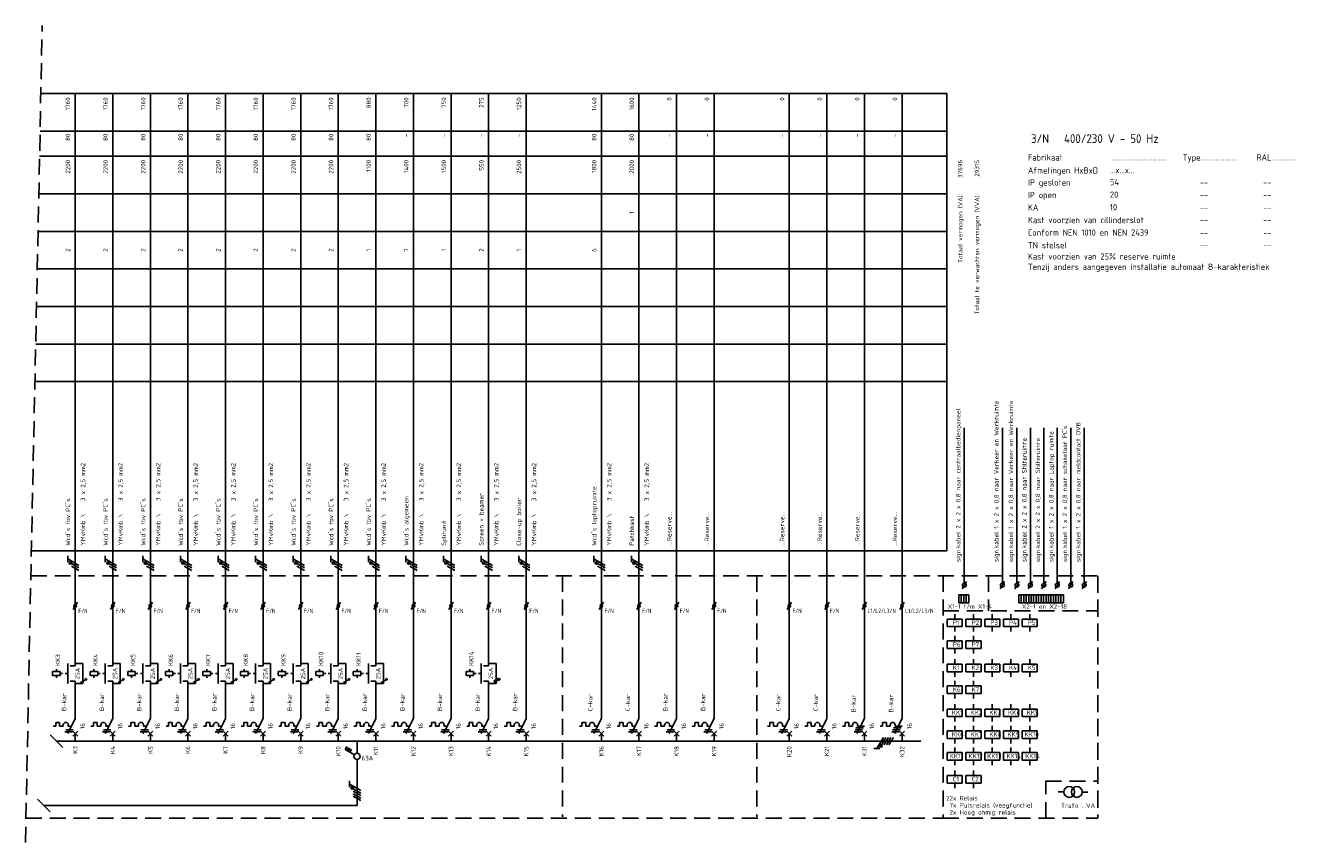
# Model space of a CAD drawing. Extents: x -1224 to 18134, y -20786 to 3554.
# Tile 63 of 88: x 9818 to 10325, y -1208 to -881. Entities that reach past the tile are written whole.
import ezdxf
from ezdxf.enums import TextEntityAlignment as Align

# ---------------------------------------------------------------- set-up
doc = ezdxf.new("R2010")
doc.units = 0
doc.linetypes.add('HIDDEN', pattern=[9.525, 6.35, -3.175])
doc.linetypes.add('STABI11', pattern=[2, 1, -1])
doc.layers.get('0').update_dxf_attribs({"linetype": 'CONTINUOUS'})
for name, color, linetype in [('BL$2----', 7, 'CONTINUOUS'), ('E-tekst', 2, 'CONTINUOUS'), ('EL$1----', 3, 'CONTINUOUS'), ('EL$1----_-1LK-A1', 3, 'CONTINUOUS'), ('EL$1----_1LK-A08', 3, 'CONTINUOUS'), ('EL$1----_BGLK-A01', 3, 'CONTINUOUS'), ('EL$1----_BGLK-A02', 3, 'CONTINUOUS'), ('EL$1----_BGLK-A04', 3, 'CONTINUOUS'), ('EL$1----_BGLK-A2', 3, 'CONTINUOUS'), ('EM6150--_MATEN', 2, 'CONTINUOUS'), ('kast', 1, 'CONTINUOUS')]:
    doc.layers.add(name, color=color, linetype=linetype)
doc.styles.add('2_5', font='ISO.shx', dxfattribs={"height": 2.5})
doc.styles.add('3_5', font='ISO.shx', dxfattribs={"height": 3.5})
doc.styles.add('BURO-018', font='ISO.shx', dxfattribs={"height": 1.8})
doc.styles.get("Standard").update_dxf_attribs({"font": 'iso.shx'})

# ---------------------------------------------------------------- blocks, each defined once
blk = doc.blocks.new('HL3')
at = {"color": 0, "linetype": 'Continuous'}
for p, q in [((-3, 6.98), (-3, 4.48)), ((-3, 5.73), (1.5, 3.13)), ((1.5, 2.13), (-1.5, 3.87)), ((1.5, 1.13), (-1.5, 2.87)), ((1.5, 0.13), (-1.5, 1.87)), ((1.5, -0.87), (-1.5, 0.87))]:
    blk.add_line(p, q, dxfattribs=at)
at = {"color": 0, "linetype": 'Continuous', "const_width": 0.5}
blk.add_lwpolyline([(-1.68, 4.12, 1), (-2.18, 4.12, 1)], format="xyb", close=True, dxfattribs=at)
at = {"color": 0, "linetype": 'Continuous'}
blk.add_circle((-1.93, 4.12), 0.5, dxfattribs=at)
blk = doc.blocks.new('L1')
at = {"color": 0, "linetype": 'Continuous'}
for p, q in [((-3, 73.98), (-3, 71.48)), ((-3, 72.73), (1.5, 70.13)), ((1.5, 69.13), (-1.5, 70.87)), ((1.5, 68.13), (-1.5, 69.87))]:
    blk.add_line(p, q, dxfattribs=at)
at = {"color": 0, "linetype": 'Continuous', "const_width": 0.5}
blk.add_lwpolyline([(-1.68, 71.12, 1), (-2.18, 71.12, 1)], format="xyb", close=True, dxfattribs=at)
at = {"color": 0, "linetype": 'Continuous'}
blk.add_circle((-1.93, 71.12), 0.5, dxfattribs=at)
blk = doc.blocks.new('00P')
at = {"color": 0, "linetype": 'Continuous'}
for p, q in [((0, 31), (3, 31)), ((3, 31), (3, 23)), ((3, 23), (0, 23))]:
    blk.add_line(p, q, dxfattribs=at)
blk = doc.blocks.new('B26')
at = {"color": 0, "linetype": 'Continuous'}
for p, q in [((0, 9), (0, 21)), ((-7.75, 6), (-8.75, 6)), ((-7.75, 7.5), (-7.75, 6)), ((-6.25, 7.5), (-7.75, 7.5)), ((-6.25, 6), (-6.25, 7.5)), ((-6.25, 6), (-4.75, 6)), ((-4.75, 6.5), (-4.75, 6)), ((0, 9), (-3, 3)), ((-2.75, 6.5), (-2.75, 6)), ((-2.75, 6), (-1.5, 6)), ((-4.125, 3.75), (-1.125, 3.75)), ((-3.75, 4.5), (-0.75, 4.5)), ((-1, 4), (1, 2)), ((-1, 2), (1, 4)), ((0, 0), (0, 3))]:
    blk.add_line(p, q, dxfattribs=at)
blk.add_arc((-3.75, 6.5), 1, 0, 180, dxfattribs=at)
at = {"color": 1, "style": 'BURO-018'}
blk.add_attdef('E_VRIJ1', (-3.548, 12), '', height=1.8, rotation=90, dxfattribs=at)
at = {"color": 1, "linetype": 'Continuous', "style": 'BURO-018'}
blk.add_attdef('E_IIA', text='', height=1.8, rotation=90, dxfattribs=at).set_placement((2, 6), align=Align.TOP_CENTER)
blk = doc.blocks.new('M2')
at = {"color": 0, "linetype": 'Continuous'}
for p, q in [((-3, 23), (-3, 31)), ((0, 30), (0, 33)), ((-6, 27.75), (-9, 27.75)), ((-9, 27.75), (-9, 26.25)), ((-9, 26.25), (-6, 26.25)), ((-7.5, 27.75), (-7.5, 28.75)), ((-7.5, 26.25), (-7.5, 25.25)), ((-6, 26.25), (-6, 27.75)), ((-6, 27.25), (-6, 27.25)), ((-2, 30), (0, 30)), ((-2, 24), (0, 24)), ((0, 21), (0, 24))]:
    blk.add_line(p, q, dxfattribs=at)
at = {"color": 0, "linetype": 'STABI11'}
blk.add_line((-6, 27), (-3, 27), dxfattribs=at)
at = {"color": 1, "linetype": 'Continuous', "style": 'BURO-018'}
blk.add_attdef('E_VRIJ1', (-6, 30), '', height=1.8, rotation=90, dxfattribs=at)
blk.add_attdef('E_IMS', text='', height=1.8, rotation=90, dxfattribs=at).set_placement((0, 27), align=Align.TOP_CENTER)
blk = doc.blocks.new('b1s')
at = {"color": 0, "linetype": 'Continuous'}
blk.add_line((0, 33), (0, 54), dxfattribs=at)
blk = doc.blocks.new('m1s')
at = {"color": 0, "linetype": 'Continuous'}
blk.add_line((0, 54), (0, 66), dxfattribs=at)
blk = doc.blocks.new('m1')
at = {"color": 0, "linetype": 'Continuous'}
blk.add_line((0, 21), (0, 33), dxfattribs=at)
blk = doc.blocks.new('B28')
at = {"color": 0, "linetype": 'Continuous'}
for p, q in [((0, 9), (0, 21)), ((-7.75, 6), (-8.75, 6)), ((-6.25, 7.5), (-7.75, 7.5)), ((-7.75, 7.5), (-7.75, 6)), ((-6.25, 6), (-6.25, 7.5)), ((-6.25, 6), (-4.75, 6)), ((-4.75, 6.5), (-4.75, 6)), ((-4.75, 6.5), (-4.75, 6)), ((-3.38, 5.25), (-0.38, 5.25)), ((0, 9), (-3, 3)), ((-2.75, 6.5), (-2.75, 6)), ((-2.75, 6), (0, 6)), ((-4.12, 3.75), (-1.12, 3.75)), ((-3.75, 4.5), (-0.75, 4.5)), ((-1, 4), (1, 2)), ((-1, 2), (1, 4)), ((0, 0), (0, 3))]:
    blk.add_line(p, q, dxfattribs=at)
blk.add_arc((-3.75, 6.5), 1, 0, 180, dxfattribs=at)
at = {"color": 1, "style": 'BURO-018'}
blk.add_attdef('E_VRIJ1', (-3.49, 11.47), '', height=1.8, rotation=90, dxfattribs=at)
at = {"color": 1, "linetype": 'Continuous', "style": 'BURO-018'}
blk.add_attdef('E_IIA', text='', height=1.8, rotation=90, dxfattribs=at).set_placement((2, 6), align=Align.TOP_CENTER)
blk = doc.blocks.new('1P')
at = {"color": 0, "linetype": 'Continuous'}
blk.add_line((1.5, 0.87), (-1.5, -0.87), dxfattribs=at)
blk = doc.blocks.new('0302A1_')
at = {"color": 0, "linetype": 'Continuous'}
blk.add_line((-0.87, -1.5), (0.87, 1.5), dxfattribs=at)
at = {"color": 0, "const_width": 0.5}
blk.add_lwpolyline([(-0.25, 0, 1), (0.25, 0, 1)], format="xyb", close=True, dxfattribs=at)
at = {"color": 0, "linetype": 'Continuous'}
blk.add_circle((0, 0), 0.5, dxfattribs=at)

msp = doc.modelspace()

# ---------------------------------------------------------------- linework, layer by layer
at = {"layer": 'BL$2----', "color": 3}
for p, q in [((10048.05, -1134.2), (10048.05, -1146.2)), ((10063.05, -1134.2), (10063.05, -1146.2)), ((10078.05, -1146.2), (10078.05, -1134.2)), ((10093.05, -1134.2), (10093.05, -1146.2))]:
    msp.add_line(p, q, dxfattribs=at)
at = {"layer": 'EL$1----', "linetype": 'HIDDEN'}
msp.add_line((9818.17, -1207.71), (9824.91, -881.49), dxfattribs=at)
at = {"layer": 'EL$1----', "linetype": 'Continuous'}
for p, q in [((10192.01, -1106.43), (10193.74, -1103.43)), ((10207.22, -1106.43), (10208.96, -1103.43)), ((10213.01, -1106.43), (10214.74, -1103.43)), ((10218.39, -1106.43), (10220.12, -1103.43)), ((10223.76, -1106.43), (10225.5, -1103.43)), ((10229.14, -1106.43), (10230.87, -1103.43)), ((10234.52, -1106.43), (10236.25, -1103.43)), ((10239.89, -1106.43), (10241.62, -1103.43)), ((9945.8, -1170.54), (9946.5, -1169.33)), ((9946.41, -1170.89), (9947.11, -1169.68)), ((9947.02, -1171.24), (9947.72, -1170.03)), ((9950.55, -1171.95), (9950.55, -1167.2)), ((9949.47, -1172.66), (9945.8, -1170.54)), ((9947.62, -1171.59), (9948.32, -1170.38)), ((9950.55, -1192.89), (9950.55, -1174.62))]:
    msp.add_line(p, q, dxfattribs=at)
at = {"layer": 'EL$1----'}
for p, q in [((9833.09, -1169.73), (9828.02, -1164.67)), ((9828.08, -1195.42), (9823.01, -1190.36)), ((10230.34, -1187.49), (10232.63, -1187.49)), ((10239.93, -1187.54), (10242.22, -1187.54)), ((9825.55, -1192.89), (9950.55, -1192.89))]:
    msp.add_line(p, q, dxfattribs=at)
at = {"layer": 'EL$1----', "linetype": 'Continuous'}
for centre, radius in [((10192.88, -1104.93), 0.8), ((10208.09, -1104.93), 0.8), ((10213.88, -1104.93), 0.8), ((10219.25, -1104.93), 0.8), ((10224.63, -1104.93), 0.8), ((10230.01, -1104.93), 0.8), ((10235.38, -1104.93), 0.8), ((10240.76, -1104.93), 0.8), ((9950.55, -1173.28), 1.25)]:
    msp.add_circle(centre, radius, dxfattribs=at)
at = {"layer": 'EL$1----'}
for centre, radius in [((9842.32, -1142.54), 0.283), ((9857.32, -1142.54), 0.283), ((9872.32, -1142.54), 0.283), ((9887.32, -1142.54), 0.283), ((9902.32, -1142.54), 0.283), ((9917.32, -1142.54), 0.283), ((9932.32, -1142.54), 0.283), ((9947.32, -1142.54), 0.283), ((9962.32, -1142.54), 0.283), ((10007.32, -1142.54), 0.283), ((10234.78, -1187.49), 2.15), ((10237.78, -1187.49), 2.15)]:
    msp.add_circle(centre, radius, dxfattribs=at)
at = {"layer": 'EL$1----_-1LK-A1', "color": 1, "linetype": 'HIDDEN'}
for p, q in [((10184.41, -1115.22), (10246.14, -1115.22)), ((10184.41, -1197.93), (10246.14, -1197.93)), ((10184.41, -1197.93), (10246.14, -1197.93))]:
    msp.add_line(p, q, dxfattribs=at)
at = {"layer": 'EL$1----_-1LK-A1', "linetype": 'Continuous'}
for p, q in [((10192.1, -1118.49), (10186.1, -1118.49)), ((10186.1, -1118.49), (10186.1, -1121.49)), ((10189.1, -1118.49), (10189.1, -1116.49)), ((10192.1, -1121.49), (10192.1, -1118.49)), ((10199.57, -1118.49), (10193.57, -1118.49)), ((10193.57, -1118.49), (10193.57, -1121.49)), ((10196.57, -1118.49), (10196.57, -1116.49)), ((10199.57, -1121.49), (10199.57, -1118.49)), ((10207.05, -1118.49), (10201.05, -1118.49)), ((10201.05, -1118.49), (10201.05, -1121.49)), ((10204.05, -1118.49), (10204.05, -1116.49)), ((10207.05, -1121.49), (10207.05, -1118.49)), ((10214.52, -1118.49), (10208.52, -1118.49)), ((10208.52, -1118.49), (10208.52, -1121.49)), ((10211.52, -1118.49), (10211.52, -1116.49)), ((10214.52, -1121.49), (10214.52, -1118.49)), ((10221.99, -1118.49), (10215.99, -1118.49)), ((10215.99, -1118.49), (10215.99, -1121.49)), ((10218.99, -1118.49), (10218.99, -1116.49)), ((10221.99, -1121.49), (10221.99, -1118.49)), ((10186.1, -1121.49), (10192.1, -1121.49)), ((10189.1, -1121.49), (10189.1, -1123.49)), ((10192.1, -1119.49), (10192.1, -1119.49)), ((10193.57, -1121.49), (10199.57, -1121.49)), ((10196.57, -1121.49), (10196.57, -1123.49)), ((10199.57, -1119.49), (10199.57, -1119.49)), ((10201.05, -1121.49), (10207.05, -1121.49)), ((10204.05, -1121.49), (10204.05, -1123.49)), ((10207.05, -1119.49), (10207.05, -1119.49)), ((10208.52, -1121.49), (10214.52, -1121.49)), ((10211.52, -1121.49), (10211.52, -1123.49)), ((10214.52, -1119.49), (10214.52, -1119.49)), ((10215.99, -1121.49), (10221.99, -1121.49)), ((10218.99, -1121.49), (10218.99, -1123.49)), ((10221.99, -1119.49), (10221.99, -1119.49)), ((10192.1, -1127.18), (10186.1, -1127.18)), ((10186.1, -1127.18), (10186.1, -1130.18)), ((10189.1, -1127.18), (10189.1, -1125.18)), ((10192.1, -1130.18), (10192.1, -1127.18)), ((10192.1, -1128.18), (10192.1, -1128.18)), ((10199.57, -1127.18), (10193.57, -1127.18)), ((10193.57, -1127.18), (10193.57, -1130.18)), ((10196.57, -1127.18), (10196.57, -1125.18)), ((10199.57, -1130.18), (10199.57, -1127.18)), ((10199.57, -1128.18), (10199.57, -1128.18)), ((10186.1, -1130.18), (10192.1, -1130.18)), ((10189.1, -1130.18), (10189.1, -1132.18)), ((10189.1, -1136.48), (10189.1, -1134.48)), ((10193.57, -1130.18), (10199.57, -1130.18)), ((10196.57, -1130.18), (10196.57, -1132.18)), ((10196.57, -1136.48), (10196.57, -1134.48)), ((10204.05, -1136.48), (10204.05, -1134.48)), ((10211.52, -1136.48), (10211.52, -1134.48)), ((10218.99, -1136.48), (10218.99, -1134.48)), ((10192.1, -1136.48), (10186.1, -1136.48)), ((10186.1, -1136.48), (10186.1, -1139.48)), ((10186.1, -1139.48), (10192.1, -1139.48)), ((10189.1, -1139.48), (10189.1, -1141.48)), ((10192.1, -1139.48), (10192.1, -1136.48)), ((10192.1, -1137.48), (10192.1, -1137.48)), ((10199.57, -1136.48), (10193.57, -1136.48)), ((10193.57, -1136.48), (10193.57, -1139.48)), ((10193.57, -1139.48), (10199.57, -1139.48)), ((10196.57, -1139.48), (10196.57, -1141.48)), ((10199.57, -1139.48), (10199.57, -1136.48)), ((10199.57, -1137.48), (10199.57, -1137.48)), ((10207.05, -1136.48), (10201.05, -1136.48)), ((10201.05, -1136.48), (10201.05, -1139.48)), ((10201.05, -1139.48), (10207.05, -1139.48)), ((10204.05, -1139.48), (10204.05, -1141.48)), ((10207.05, -1139.48), (10207.05, -1136.48)), ((10207.05, -1137.48), (10207.05, -1137.48)), ((10214.52, -1136.48), (10208.52, -1136.48)), ((10208.52, -1136.48), (10208.52, -1139.48)), ((10208.52, -1139.48), (10214.52, -1139.48)), ((10211.52, -1139.48), (10211.52, -1141.48)), ((10214.52, -1139.48), (10214.52, -1136.48)), ((10214.52, -1137.48), (10214.52, -1137.48)), ((10221.99, -1136.48), (10215.99, -1136.48)), ((10215.99, -1136.48), (10215.99, -1139.48)), ((10215.99, -1139.48), (10221.99, -1139.48)), ((10218.99, -1139.48), (10218.99, -1141.48)), ((10221.99, -1139.48), (10221.99, -1136.48)), ((10221.99, -1137.48), (10221.99, -1137.48)), ((10189.1, -1145.17), (10189.1, -1143.17)), ((10196.57, -1145.17), (10196.57, -1143.17)), ((10192.1, -1145.17), (10186.1, -1145.17)), ((10186.1, -1145.17), (10186.1, -1148.17)), ((10186.1, -1148.17), (10192.1, -1148.17)), ((10189.1, -1148.17), (10189.1, -1150.17)), ((10192.1, -1148.17), (10192.1, -1145.17)), ((10192.1, -1146.17), (10192.1, -1146.17)), ((10199.57, -1145.17), (10193.57, -1145.17)), ((10193.57, -1145.17), (10193.57, -1148.17)), ((10193.57, -1148.17), (10199.57, -1148.17)), ((10196.57, -1148.17), (10196.57, -1150.17)), ((10199.57, -1148.17), (10199.57, -1145.17)), ((10199.57, -1146.17), (10199.57, -1146.17)), ((10192.1, -1154.41), (10186.1, -1154.41)), ((10186.1, -1154.41), (10186.1, -1157.41)), ((10189.1, -1154.41), (10189.1, -1152.41)), ((10192.1, -1157.41), (10192.1, -1154.41)), ((10199.57, -1154.41), (10193.57, -1154.41)), ((10193.57, -1154.41), (10193.57, -1157.41)), ((10196.57, -1154.41), (10196.57, -1152.41)), ((10199.57, -1157.41), (10199.57, -1154.41)), ((10207.05, -1154.41), (10201.05, -1154.41)), ((10201.05, -1154.41), (10201.05, -1157.41)), ((10204.05, -1154.41), (10204.05, -1152.41)), ((10207.05, -1157.41), (10207.05, -1154.41)), ((10214.52, -1154.41), (10208.52, -1154.41)), ((10208.52, -1154.41), (10208.52, -1157.41)), ((10211.52, -1154.41), (10211.52, -1152.41)), ((10214.52, -1157.41), (10214.52, -1154.41)), ((10221.99, -1154.41), (10215.99, -1154.41)), ((10215.99, -1154.41), (10215.99, -1157.41)), ((10218.99, -1154.41), (10218.99, -1152.41)), ((10221.99, -1157.41), (10221.99, -1154.41)), ((10186.1, -1157.41), (10192.1, -1157.41)), ((10189.1, -1157.41), (10189.1, -1159.41)), ((10192.1, -1155.41), (10192.1, -1155.41)), ((10193.57, -1157.41), (10199.57, -1157.41)), ((10196.57, -1157.41), (10196.57, -1159.41)), ((10199.57, -1155.41), (10199.57, -1155.41)), ((10201.05, -1157.41), (10207.05, -1157.41)), ((10204.05, -1157.41), (10204.05, -1159.41)), ((10207.05, -1155.41), (10207.05, -1155.41)), ((10208.52, -1157.41), (10214.52, -1157.41)), ((10211.52, -1157.41), (10211.52, -1159.41)), ((10214.52, -1155.41), (10214.52, -1155.41)), ((10215.99, -1157.41), (10221.99, -1157.41)), ((10218.99, -1157.41), (10218.99, -1159.41)), ((10221.99, -1155.41), (10221.99, -1155.41)), ((10192.1, -1163.1), (10186.1, -1163.1)), ((10186.1, -1163.1), (10186.1, -1166.1)), ((10189.1, -1163.1), (10189.1, -1161.1)), ((10192.1, -1166.1), (10192.1, -1163.1)), ((10192.1, -1164.1), (10192.1, -1164.1)), ((10199.57, -1163.1), (10193.57, -1163.1)), ((10193.57, -1163.1), (10193.57, -1166.1)), ((10196.57, -1163.1), (10196.57, -1161.1)), ((10199.57, -1166.1), (10199.57, -1163.1)), ((10199.57, -1164.1), (10199.57, -1164.1)), ((10207.05, -1163.1), (10201.05, -1163.1)), ((10201.05, -1163.1), (10201.05, -1166.1)), ((10204.05, -1163.1), (10204.05, -1161.1)), ((10207.05, -1166.1), (10207.05, -1163.1)), ((10207.05, -1164.1), (10207.05, -1164.1)), ((10214.52, -1163.1), (10208.52, -1163.1)), ((10208.52, -1163.1), (10208.52, -1166.1)), ((10211.52, -1163.1), (10211.52, -1161.1)), ((10214.52, -1166.1), (10214.52, -1163.1)), ((10214.52, -1164.1), (10214.52, -1164.1)), ((10221.99, -1163.1), (10215.99, -1163.1)), ((10215.99, -1163.1), (10215.99, -1166.1)), ((10218.99, -1163.1), (10218.99, -1161.1)), ((10221.99, -1166.1), (10221.99, -1163.1)), ((10221.99, -1164.1), (10221.99, -1164.1)), ((10186.1, -1166.1), (10192.1, -1166.1)), ((10189.1, -1166.1), (10189.1, -1168.1)), ((10189.1, -1171.79), (10189.1, -1169.79)), ((10193.57, -1166.1), (10199.57, -1166.1)), ((10196.57, -1166.1), (10196.57, -1168.1)), ((10196.57, -1171.79), (10196.57, -1169.79)), ((10201.05, -1166.1), (10207.05, -1166.1)), ((10204.05, -1166.1), (10204.05, -1168.1)), ((10204.05, -1171.79), (10204.05, -1169.79)), ((10208.52, -1166.1), (10214.52, -1166.1)), ((10211.52, -1166.1), (10211.52, -1168.1)), ((10211.52, -1171.79), (10211.52, -1169.79)), ((10215.99, -1166.1), (10221.99, -1166.1)), ((10218.99, -1166.1), (10218.99, -1168.1)), ((10218.99, -1171.79), (10218.99, -1169.79)), ((10192.1, -1171.79), (10186.1, -1171.79)), ((10186.1, -1171.79), (10186.1, -1174.79)), ((10186.1, -1174.79), (10192.1, -1174.79)), ((10189.1, -1174.79), (10189.1, -1176.79)), ((10192.1, -1174.79), (10192.1, -1171.79)), ((10192.1, -1172.79), (10192.1, -1172.79)), ((10199.57, -1171.79), (10193.57, -1171.79)), ((10193.57, -1171.79), (10193.57, -1174.79)), ((10193.57, -1174.79), (10199.57, -1174.79)), ((10196.57, -1174.79), (10196.57, -1176.79)), ((10199.57, -1174.79), (10199.57, -1171.79)), ((10199.57, -1172.79), (10199.57, -1172.79)), ((10207.05, -1171.79), (10201.05, -1171.79)), ((10201.05, -1171.79), (10201.05, -1174.79)), ((10201.05, -1174.79), (10207.05, -1174.79)), ((10204.05, -1174.79), (10204.05, -1176.79)), ((10207.05, -1174.79), (10207.05, -1171.79)), ((10207.05, -1172.79), (10207.05, -1172.79)), ((10214.52, -1171.79), (10208.52, -1171.79)), ((10208.52, -1171.79), (10208.52, -1174.79)), ((10208.52, -1174.79), (10214.52, -1174.79)), ((10211.52, -1174.79), (10211.52, -1176.79)), ((10214.52, -1174.79), (10214.52, -1171.79)), ((10214.52, -1172.79), (10214.52, -1172.79)), ((10221.99, -1171.79), (10215.99, -1171.79)), ((10215.99, -1171.79), (10215.99, -1174.79)), ((10215.99, -1174.79), (10221.99, -1174.79)), ((10218.99, -1174.79), (10218.99, -1176.79)), ((10221.99, -1174.79), (10221.99, -1171.79)), ((10221.99, -1172.79), (10221.99, -1172.79)), ((10189.1, -1180.93), (10189.1, -1178.93)), ((10196.57, -1180.93), (10196.57, -1178.93)), ((10192.1, -1180.93), (10186.1, -1180.93)), ((10186.1, -1183.93), (10186.1, -1180.93)), ((10186.1, -1183.93), (10192.1, -1183.93)), ((10189.1, -1183.93), (10189.1, -1185.93)), ((10192.1, -1183.93), (10192.1, -1180.93)), ((10192.1, -1181.93), (10192.1, -1181.93)), ((10199.57, -1180.93), (10193.57, -1180.93)), ((10193.57, -1180.93), (10193.57, -1183.93)), ((10193.57, -1183.93), (10199.57, -1183.93)), ((10196.57, -1183.93), (10196.57, -1185.93)), ((10199.57, -1183.93), (10199.57, -1180.93)), ((10199.57, -1181.93), (10199.57, -1181.93))]:
    msp.add_line(p, q, dxfattribs=at)
at = {"layer": 'EL$1----_1LK-A08'}
for p, q in [((10192.88, -1104.13), (10192.88, -1042.12)), ((10208.09, -1104.13), (10208.09, -1042.12)), ((10213.88, -1104.13), (10213.88, -1042.12)), ((10219.25, -1104.13), (10219.25, -1042.12)), ((10224.63, -1104.13), (10224.63, -1042.12)), ((10230.01, -1104.13), (10230.01, -1042.12)), ((10235.38, -1104.13), (10235.38, -1042.12)), ((10240.76, -1104.13), (10240.76, -1042.12)), ((10190.72, -1108.74), (10190.72, -1111.98)), ((10190.72, -1108.74), (10191.7, -1108.74)), ((10191.7, -1108.74), (10191.7, -1111.98)), ((10191.7, -1108.74), (10191.7, -1111.98)), ((10191.7, -1108.74), (10192.69, -1108.74)), ((10192.69, -1108.74), (10192.69, -1111.98)), ((10192.69, -1108.74), (10192.69, -1111.98)), ((10192.69, -1108.74), (10193.68, -1108.74)), ((10193.68, -1108.74), (10193.68, -1111.98)), ((10193.68, -1108.74), (10193.68, -1111.98)), ((10193.68, -1108.74), (10194.67, -1108.74)), ((10194.67, -1108.74), (10194.67, -1111.98)), ((10214.64, -1108.74), (10214.64, -1111.98)), ((10214.64, -1108.74), (10215.63, -1108.74)), ((10215.63, -1108.74), (10215.63, -1111.98)), ((10215.63, -1108.74), (10215.63, -1111.98)), ((10215.63, -1108.74), (10216.62, -1108.74)), ((10216.62, -1108.74), (10216.62, -1111.98)), ((10216.62, -1108.74), (10216.62, -1111.98)), ((10216.62, -1108.74), (10217.61, -1108.74)), ((10217.61, -1108.74), (10217.61, -1111.98)), ((10217.61, -1108.74), (10217.61, -1111.98)), ((10217.61, -1108.74), (10218.59, -1108.74)), ((10218.59, -1108.74), (10218.59, -1111.98)), ((10218.59, -1108.74), (10218.59, -1111.98)), ((10218.59, -1108.74), (10219.58, -1108.74)), ((10219.58, -1108.74), (10219.58, -1111.98)), ((10219.58, -1108.74), (10219.58, -1111.98)), ((10219.58, -1108.74), (10220.57, -1108.74)), ((10220.57, -1108.74), (10220.57, -1111.98)), ((10220.57, -1108.74), (10220.57, -1111.98)), ((10220.57, -1108.74), (10221.56, -1108.74)), ((10221.56, -1108.74), (10221.56, -1111.98)), ((10221.56, -1108.74), (10221.56, -1111.98)), ((10221.56, -1108.74), (10222.55, -1108.74)), ((10222.55, -1108.74), (10222.55, -1111.98)), ((10222.55, -1108.74), (10222.55, -1111.98)), ((10222.55, -1108.74), (10223.53, -1108.74)), ((10223.53, -1108.74), (10223.53, -1111.98)), ((10223.53, -1108.74), (10223.53, -1111.98)), ((10223.53, -1108.74), (10224.52, -1108.74)), ((10224.52, -1108.74), (10224.52, -1111.98)), ((10224.52, -1108.74), (10224.52, -1111.98)), ((10224.52, -1108.74), (10224.52, -1111.98)), ((10224.52, -1108.74), (10225.51, -1108.74)), ((10225.51, -1108.74), (10225.51, -1111.98)), ((10225.51, -1108.74), (10225.51, -1111.98)), ((10225.51, -1108.74), (10226.5, -1108.74)), ((10226.5, -1108.74), (10226.5, -1111.98)), ((10226.5, -1108.74), (10226.5, -1111.98)), ((10226.5, -1108.74), (10227.49, -1108.74)), ((10227.49, -1108.74), (10227.49, -1111.98)), ((10227.49, -1108.74), (10227.49, -1111.98)), ((10227.49, -1108.74), (10228.47, -1108.74)), ((10228.47, -1108.74), (10228.47, -1111.98)), ((10228.47, -1108.74), (10228.47, -1111.98)), ((10228.47, -1108.74), (10229.46, -1108.74)), ((10229.46, -1108.74), (10229.46, -1111.98)), ((10229.46, -1108.74), (10229.46, -1111.98)), ((10229.46, -1108.74), (10230.45, -1108.74)), ((10230.45, -1108.74), (10230.45, -1111.98)), ((10230.45, -1108.74), (10230.45, -1111.98)), ((10230.45, -1108.74), (10231.44, -1108.74)), ((10231.44, -1108.74), (10231.44, -1111.98)), ((10231.44, -1108.74), (10231.44, -1111.98)), ((10231.44, -1108.74), (10232.42, -1108.74)), ((10232.42, -1108.74), (10232.42, -1111.98)), ((10232.42, -1108.74), (10232.42, -1111.98)), ((10190.72, -1111.98), (10191.7, -1111.98)), ((10191.7, -1111.98), (10192.69, -1111.98)), ((10192.69, -1111.98), (10193.68, -1111.98)), ((10193.68, -1111.98), (10194.67, -1111.98)), ((10214.64, -1111.98), (10215.63, -1111.98)), ((10215.63, -1111.98), (10216.62, -1111.98)), ((10216.62, -1111.98), (10217.61, -1111.98)), ((10217.61, -1111.98), (10218.59, -1111.98)), ((10218.59, -1111.98), (10219.58, -1111.98)), ((10219.58, -1111.98), (10220.57, -1111.98)), ((10220.57, -1111.98), (10221.56, -1111.98)), ((10221.56, -1111.98), (10222.55, -1111.98)), ((10222.55, -1111.98), (10223.53, -1111.98)), ((10223.53, -1111.98), (10224.52, -1111.98)), ((10224.52, -1111.98), (10225.51, -1111.98)), ((10225.51, -1111.98), (10226.5, -1111.98)), ((10226.5, -1111.98), (10227.49, -1111.98)), ((10227.49, -1111.98), (10228.47, -1111.98)), ((10228.47, -1111.98), (10229.46, -1111.98)), ((10229.46, -1111.98), (10230.45, -1111.98)), ((10230.45, -1111.98), (10231.44, -1111.98)), ((10231.44, -1111.98), (10232.42, -1111.98))]:
    msp.add_line(p, q, dxfattribs=at)
at = {"layer": 'EL$1----_BGLK-A01', "color": 1, "linetype": 'HIDDEN'}
for p, q in [((10032.47, -1101.2), (10032.47, -1197.43)), ((10110.05, -1101.2), (10110.05, -1197.43)), ((10184.41, -1101.2), (10184.41, -1197.43))]:
    msp.add_line(p, q, dxfattribs=at)
at = {"layer": 'EL$1----_BGLK-A02', "color": 1, "linetype": 'HIDDEN'}
msp.add_line((10184.41, -1101.2), (10184.41, -1197.93), dxfattribs=at)
at = {"layer": 'EL$1----_BGLK-A04', "color": 1}
for p, q in [((9824.35, -908.7), (10185.91, -908.7)), ((10185.91, -1091.2), (10185.91, -908.7)), ((9824.04, -923.7), (10185.91, -923.7)), ((9823.83, -933.7), (10185.91, -933.7)), ((9823.52, -948.7), (10185.91, -948.7)), ((9823.21, -963.7), (10185.91, -963.7)), ((9822.9, -978.7), (10185.91, -978.7)), ((9822.6, -993.7), (10185.91, -993.7)), ((9822.29, -1008.7), (10185.91, -1008.7)), ((9821.98, -1023.7), (10185.91, -1023.7)), ((9820.58, -1091.2), (10185.91, -1091.2))]:
    msp.add_line(p, q, dxfattribs=at)
at = {"layer": 'EL$1----_BGLK-A04'}
for p, q in [((9838.05, -1101.2), (9838.05, -908.7)), ((9853.05, -1101.2), (9853.05, -908.7)), ((9868.05, -1101.2), (9868.05, -908.7)), ((9883.05, -1101.2), (9883.05, -908.7)), ((9898.05, -1101.2), (9898.05, -908.7)), ((9913.05, -1101.2), (9913.05, -908.7)), ((9928.05, -1101.2), (9928.05, -908.7)), ((9943.05, -1101.2), (9943.05, -908.7)), ((9958.05, -1101.2), (9958.05, -908.7)), ((9973.05, -1101.2), (9973.05, -908.7)), ((9988.05, -1101.2), (9988.05, -908.7)), ((10003.05, -1101.2), (10003.05, -908.7)), ((10018.05, -1101.2), (10018.05, -908.7)), ((10048.05, -1101.2), (10048.05, -908.7)), ((10063.05, -1101.2), (10063.05, -908.7)), ((10078.05, -1101.2), (10078.05, -908.7)), ((10093.05, -1101.2), (10093.05, -908.7)), ((10123.05, -1101.2), (10123.05, -908.7)), ((10138.05, -1101.2), (10138.05, -908.7)), ((10153.05, -1101.2), (10153.05, -908.7)), ((10168.05, -1101.2), (10168.05, -908.7))]:
    msp.add_line(p, q, dxfattribs=at)
at = {"layer": 'EL$1----_BGLK-A04', "color": 1, "linetype": 'HIDDEN'}
for p, q in [((9820.37, -1101.2), (10246.14, -1101.2)), ((10184.41, -1101.2), (10184.41, -1197.93))]:
    msp.add_line(p, q, dxfattribs=at)
at = {"layer": 'EL$1----_BGLK-A04'}
for points in [[(9845.55, -1167.2, 0.7, 0.7, 0), (9830.55, -1167.2, 0.7, 0.7, 0)], [(9860.55, -1167.2, 0.7, 0.7, 0), (9845.55, -1167.2, 0.7, 0.7, 0)], [(9875.55, -1167.2, 0.7, 0.7, 0), (9860.55, -1167.2, 0.7, 0.7, 0)], [(9890.55, -1167.2, 0.7, 0.7, 0), (9875.55, -1167.2, 0.7, 0.7, 0)], [(9905.55, -1167.2, 0.7, 0.7, 0), (9890.55, -1167.2, 0.7, 0.7, 0)], [(9920.55, -1167.2, 0.7, 0.7, 0), (9905.55, -1167.2, 0.7, 0.7, 0)], [(9935.55, -1167.2, 0.7, 0.7, 0), (9920.55, -1167.2, 0.7, 0.7, 0)], [(9950.55, -1167.2, 0.7, 0.7, 0), (9935.55, -1167.2, 0.7, 0.7, 0)], [(9965.55, -1167.2, 0.7, 0.7, 0), (9950.55, -1167.2, 0.7, 0.7, 0)], [(9980.55, -1167.2, 0.7, 0.7, 0), (9965.55, -1167.2, 0.7, 0.7, 0)], [(9995.55, -1167.2, 0.7, 0.7, 0), (9980.55, -1167.2, 0.7, 0.7, 0)], [(10010.55, -1167.2, 0.7, 0.7, 0), (9995.55, -1167.2, 0.7, 0.7, 0)], [(10025.55, -1167.2, 0.7, 0.7, 0), (10010.55, -1167.2, 0.7, 0.7, 0)], [(10040.55, -1167.2, 0.7, 0.7, 0), (10025.55, -1167.2, 0.7, 0.7, 0)], [(10055.55, -1167.2, 0.7, 0.7, 0), (10040.55, -1167.2, 0.7, 0.7, 0)], [(10070.55, -1167.2, 0.7, 0.7, 0), (10055.55, -1167.2, 0.7, 0.7, 0)], [(10085.55, -1167.2, 0.7, 0.7, 0), (10070.55, -1167.2, 0.7, 0.7, 0)], [(10100.55, -1167.2, 0.7, 0.7, 0), (10085.55, -1167.2, 0.7, 0.7, 0)], [(10115.55, -1167.2, 0.7, 0.7, 0), (10100.55, -1167.2, 0.7, 0.7, 0)], [(10130.55, -1167.2, 0.7, 0.7, 0), (10115.55, -1167.2, 0.7, 0.7, 0)], [(10145.55, -1167.2, 0.7, 0.7, 0), (10130.55, -1167.2, 0.7, 0.7, 0)], [(10160.55, -1167.2, 0.7, 0.7, 0), (10145.55, -1167.2, 0.7, 0.7, 0)], [(10175.55, -1167.2, 0.7, 0.7, 0), (10160.55, -1167.2, 0.7, 0.7, 0)]]:
    msp.add_lwpolyline(points, format="xyseb", dxfattribs=at)
at = {"layer": 'EL$1----_BGLK-A2', "color": 1, "linetype": 'HIDDEN'}
for p, q in [((10202.49, -1101.2), (10202.49, -1115.22)), ((10246.14, -1101.2), (10246.14, -1197.93)), ((10246.14, -1101.7), (10246.14, -1197.93)), ((10225.39, -1197.93), (10225.39, -1183.19)), ((10225.39, -1183.19), (10246.14, -1183.19))]:
    msp.add_line(p, q, dxfattribs=at)
at = {"layer": 'kast', "color": 1, "linetype": 'HIDDEN'}
msp.add_line((9818.38, -1197.93), (10184.41, -1197.93), dxfattribs=at)

# ---------------------------------------------------------------- block references
at = {"layer": 'EL$1----'}
for name, p in [('L1', (9838.05, -1167.2)), ('L1', (9853.05, -1167.2)), ('L1', (9868.05, -1167.2)), ('L1', (9883.05, -1167.2)), ('L1', (9898.05, -1167.2)), ('L1', (9913.05, -1167.2)), ('L1', (9928.05, -1167.2)), ('L1', (9943.05, -1167.2)), ('L1', (9958.05, -1167.2)), ('L1', (9973.05, -1167.2)), ('L1', (9988.05, -1167.2)), ('L1', (10003.05, -1167.2)), ('L1', (10018.05, -1167.2)), ('L1', (10048.05, -1167.2)), ('L1', (10063.05, -1167.2)), ('0302A1_', (9838.05, -1113.2)), ('0302A1_', (9853.05, -1113.2)), ('0302A1_', (9868.05, -1113.2)), ('0302A1_', (9883.05, -1113.2)), ('0302A1_', (9898.05, -1113.2)), ('0302A1_', (9913.05, -1113.2)), ('0302A1_', (9928.05, -1113.2)), ('0302A1_', (9943.05, -1113.2)), ('0302A1_', (9958.05, -1113.2)), ('0302A1_', (9973.05, -1113.2)), ('0302A1_', (9988.05, -1113.2)), ('0302A1_', (10003.05, -1113.2)), ('0302A1_', (10018.05, -1113.2)), ('0302A1_', (10048.05, -1113.2)), ('0302A1_', (10063.05, -1113.2)), ('0302A1_', (10078.05, -1113.2)), ('0302A1_', (10093.05, -1113.2)), ('0302A1_', (10123.05, -1113.2)), ('0302A1_', (10138.05, -1113.2)), ('0302A1_', (10153.05, -1113.2)), ('0302A1_', (10168.05, -1113.2)), ('00P', (9838.05, -1167.2)), ('00P', (9853.05, -1167.2)), ('00P', (9868.05, -1167.2)), ('00P', (9883.05, -1167.2)), ('00P', (9898.05, -1167.2)), ('00P', (9913.05, -1167.2)), ('00P', (9928.05, -1167.2)), ('00P', (9943.05, -1167.2)), ('00P', (9958.05, -1167.2)), ('00P', (10003.05, -1167.2)), ('HL3', (9950.55, -1190.05))]:
    msp.add_blockref(name, p, dxfattribs=at)
at = {"layer": 'EL$1----', "xscale": 0.6399999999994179, "yscale": 0.6399999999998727, "zscale": 0.6400000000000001}
for p in [(9841.14, -1143.23), (9856.14, -1143.23), (9871.14, -1143.23), (9886.14, -1143.23), (9901.14, -1143.23), (9916.14, -1143.23), (9931.14, -1143.23), (9946.14, -1143.23), (9961.14, -1143.23), (10006.14, -1142.63), (10006.14, -1143.23)]:
    msp.add_blockref('1P', p, dxfattribs=at)
at = {"layer": 'EL$1----', "color": 1, "rotation": 90}
msp.add_blockref('HL3', (10163.71, -1167.2), dxfattribs=at)
at = {"layer": 'EL$1----_BGLK-A04'}
for name, p in [('m1s', (9838.05, -1167.2)), ('m1s', (9853.05, -1167.2)), ('m1s', (9868.05, -1167.2)), ('m1s', (9883.05, -1167.2)), ('m1s', (9898.05, -1167.2)), ('m1s', (9913.05, -1167.2)), ('m1s', (9928.05, -1167.2)), ('m1s', (9943.05, -1167.2)), ('m1s', (9958.05, -1167.2)), ('m1s', (9973.05, -1167.2)), ('m1s', (9988.05, -1167.2)), ('m1s', (10003.05, -1167.2)), ('m1s', (10018.05, -1167.2)), ('m1s', (10048.05, -1167.2)), ('m1s', (10063.05, -1167.2)), ('m1s', (10078.05, -1167.2)), ('m1s', (10093.05, -1167.2)), ('m1s', (10123.05, -1167.2)), ('m1s', (10138.05, -1167.2)), ('m1s', (10153.05, -1167.2)), ('m1s', (10168.05, -1167.2)), ('b1s', (9838.05, -1167.2)), ('b1s', (9853.05, -1167.2)), ('b1s', (9868.05, -1167.2)), ('b1s', (9883.05, -1167.2)), ('b1s', (9898.05, -1167.2)), ('b1s', (9913.05, -1167.2)), ('b1s', (9928.05, -1167.2)), ('b1s', (9943.05, -1167.2)), ('b1s', (9958.05, -1167.2)), ('b1s', (9973.05, -1167.2)), ('b1s', (9988.05, -1167.2)), ('b1s', (10003.05, -1167.2)), ('b1s', (10018.05, -1167.2)), ('b1s', (10048.05, -1167.2)), ('b1s', (10063.05, -1167.2)), ('b1s', (10078.05, -1167.2)), ('b1s', (10093.05, -1167.2)), ('b1s', (10123.05, -1167.2)), ('b1s', (10138.05, -1167.2)), ('b1s', (10153.05, -1167.2)), ('b1s', (10168.05, -1167.2)), ('m1', (9973.05, -1167.2)), ('m1', (9988.05, -1167.2)), ('m1', (10018.05, -1167.2)), ('m1', (10123.05, -1167.2)), ('m1', (10138.05, -1167.2)), ('m1', (10153.05, -1167.2)), ('m1', (10168.05, -1167.2))]:
    msp.add_blockref(name, p, dxfattribs=at)
for name, p, values in [('M2', (9838.05, -1167.2), {'E_IMS': '25A', 'E_VRIJ1': 'KK3'}), ('M2', (9853.05, -1167.2), {'E_IMS': '25A', 'E_VRIJ1': 'KK4'}), ('M2', (9868.05, -1167.2), {'E_IMS': '25A', 'E_VRIJ1': 'KK5'}), ('M2', (9883.05, -1167.2), {'E_IMS': '25A', 'E_VRIJ1': 'KK6'}), ('M2', (9898.05, -1167.2), {'E_IMS': '25A', 'E_VRIJ1': 'KK7'}), ('M2', (9913.05, -1167.2), {'E_IMS': '25A', 'E_VRIJ1': 'KK8'}), ('M2', (9928.05, -1167.2), {'E_IMS': '25A', 'E_VRIJ1': 'KK9'}), ('M2', (9943.05, -1167.2), {'E_IMS': '25A', 'E_VRIJ1': 'KK10'}), ('M2', (9958.05, -1167.2), {'E_IMS': '25A', 'E_VRIJ1': 'KK11'}), ('M2', (10003.05, -1167.2), {'E_IMS': '25A', 'E_VRIJ1': 'KK14'}), ('B26', (9838.05, -1167.2), {'E_IIA': '16', 'E_VRIJ1': 'B-kar'}), ('B26', (9853.05, -1167.2), {'E_IIA': '16', 'E_VRIJ1': 'B-kar'}), ('B26', (9868.05, -1167.2), {'E_IIA': '16', 'E_VRIJ1': 'B-kar'}), ('B26', (9883.05, -1167.2), {'E_IIA': '16', 'E_VRIJ1': 'B-kar'}), ('B26', (9898.05, -1167.2), {'E_IIA': '16', 'E_VRIJ1': 'B-kar'}), ('B26', (9913.05, -1167.2), {'E_IIA': '16', 'E_VRIJ1': 'B-kar'}), ('B26', (9928.05, -1167.2), {'E_IIA': '16', 'E_VRIJ1': 'B-kar'}), ('B26', (9943.05, -1167.2), {'E_IIA': '16', 'E_VRIJ1': 'B-kar'}), ('B26', (9958.05, -1167.2), {'E_IIA': '16', 'E_VRIJ1': 'B-kar'}), ('B26', (9973.05, -1167.2), {'E_IIA': '16', 'E_VRIJ1': 'B-kar'}), ('B26', (9988.05, -1167.2), {'E_IIA': '16', 'E_VRIJ1': 'B-kar'}), ('B26', (10003.05, -1167.2), {'E_IIA': '16', 'E_VRIJ1': 'B-kar'}), ('B26', (10018.05, -1167.2), {'E_IIA': '16', 'E_VRIJ1': 'B-kar'}), ('B26', (10048.05, -1167.2), {'E_IIA': '16', 'E_VRIJ1': 'C-kar'}), ('B26', (10063.05, -1167.2), {'E_IIA': '16', 'E_VRIJ1': 'C-kar'}), ('B26', (10078.05, -1167.2), {'E_IIA': '16', 'E_VRIJ1': 'B-kar'}), ('B26', (10093.05, -1167.2), {'E_IIA': '16', 'E_VRIJ1': 'B-kar'}), ('B26', (10123.05, -1167.2), {'E_IIA': '16', 'E_VRIJ1': 'C-kar'}), ('B26', (10138.05, -1167.2), {'E_IIA': '16', 'E_VRIJ1': 'C-kar'}), ('B28', (10153.05, -1167.2), {'E_IIA': '16', 'E_VRIJ1': 'B-kar'}), ('B28', (10168.05, -1167.2), {'E_IIA': '16', 'E_VRIJ1': 'B-kar'})]:
    msp.add_blockref(name, p, dxfattribs=at).add_auto_attribs(values)

# ---------------------------------------------------------------- texts
at = {"layer": 'E-tekst', "color": 1, "width": 0.8}
for s, p in [('F/N', (9839.3, -1116.1)), ('F/N', (9854.3, -1116.1)), ('F/N', (9869.3, -1116.1)), ('F/N', (9884.3, -1116.1)), ('F/N', (9899.3, -1116.1)), ('F/N', (9914.3, -1116.1)), ('F/N', (9929.3, -1116.1)), ('F/N', (9944.3, -1116.1)), ('F/N', (9959.3, -1116.1)), ('F/N', (9974.3, -1116.1)), ('F/N', (9989.3, -1116.1)), ('F/N', (10004.3, -1116.1)), ('F/N', (10019.3, -1116.1)), ('F/N', (10049.3, -1116.1)), ('F/N', (10064.3, -1116.1)), ('F/N', (10079.3, -1116.1)), ('F/N', (10094.3, -1116.1)), ('F/N', (10124.3, -1116.1)), ('F/N', (10139.3, -1116.1)), ('L1/L2/L3/N', (10154.3, -1116.1)), ('L1/L2/L3/N', (10169.3, -1116.1))]:
    msp.add_text(s, height=1.8, dxfattribs=at).set_placement(p)
at = {"layer": 'EL$1----', "color": 1, "style": 'BURO-018'}
msp.add_text('63A', height=1.8, dxfattribs=at).set_placement((9954.68, -1173.06), align=Align.TOP_CENTER)
at = {"layer": 'EL$1----_-1LK-A1', "color": 1, "style": 'BURO-018'}
for s, p in [('sign.kabel 2 x 2 x 0,8 naar centraalbedienpaneel', (10191.37, -1095.76)), ('sign.kabel 1 x 2 x 0,8 naar Verkeer en Werkruimte', (10206.59, -1095.76)), ('sign.kabel 1 x 2 x 0,8 naar Verkeer en Werkruimte', (10212.38, -1095.76)), ('sign.kabel 1 x 2 x 0,8 naar meldcontact OVB', (10239.26, -1095.76)), ('sign.kabel 2 x 2 x 0,8 naar Stilteruimte', (10217.75, -1095.76)), ('sign.kabel 2 x 2 x 0,8 naar Stilteruimte', (10223.13, -1095.76)), ('sign.kabel 1 x 2 x 0,8 naar Laptop ruimte', (10228.5, -1095.76)), ("sign.kabel 1 x 2 x 0,8 naar schakelaar PC's", (10233.88, -1095.76))]:
    msp.add_text(s, height=1.8, rotation=90, dxfattribs=at).set_placement(p)
at = {"layer": 'EL$1----_-1LK-A1', "color": 1, "linetype": 'Continuous', "style": 'BURO-018'}
for s, p in [('X1-1 t/m X1-4', (10186.28, -1114.34)), ('X2-1 en X2-18', (10215.87, -1114.34)), ('P1', (10188.33, -1120.79)), ('P2', (10195.8, -1120.79)), ('P3', (10203.27, -1120.79)), ('P4', (10210.75, -1120.79)), ('P5', (10218.22, -1120.79)), ('P6', (10188.33, -1129.48)), ('P7', (10195.8, -1129.48)), ('K1', (10188.33, -1138.78)), ('K2', (10195.8, -1138.78)), ('K3', (10203.27, -1138.78)), ('K4', (10210.75, -1138.78)), ('K5', (10218.22, -1138.78)), ('K6', (10188.33, -1147.47)), ('K7', (10195.8, -1147.47)), ('KK1', (10187.94, -1156.71)), ('KK2', (10195.42, -1156.71)), ('KK3', (10202.89, -1156.71)), ('KK4', (10210.36, -1156.71)), ('KK5', (10217.84, -1156.71)), ('KK6', (10187.94, -1165.4)), ('KK7', (10195.42, -1165.4)), ('KK8', (10202.89, -1165.4)), ('KK9', (10210.1, -1165.4)), ('KK10', (10216.97, -1165.4)), ('KK11', (10187.08, -1174.09)), ('KK12', (10194.55, -1174.09)), ('KK13', (10202.02, -1174.09)), ('KK14', (10209.74, -1174.09)), ('KK15', (10217.22, -1174.09)), ('C1', (10188.33, -1183.23)), ('C2', (10195.8, -1183.23)), ('22x Relais', (10185.61, -1190.89)), ('7x Pulsrelais (veegfunctie)', (10187, -1193.7)), ('2x Hoog ohmig relais', (10187.02, -1196.53)), ('Trafo ...VA', (10231.53, -1193.84))]:
    msp.add_text(s, height=1.8, dxfattribs=at).set_placement(p)
at = {"layer": 'EL$1----_BGLK-A04', "color": 1, "style": 'BURO-018'}
for s, p in [('1760', (9836.05, -910.2)), ('1760', (9851.05, -910.2)), ('1760', (9866.05, -910.2)), ('1760', (9881.05, -910.2)), ('1760', (9896.05, -910.2)), ('1760', (9911.05, -910.2)), ('1760', (9926.05, -910.2)), ('1760', (9941.05, -910.2)), ('880', (9956.05, -910.2)), ('700', (9971.05, -910.2)), ('750', (9986.05, -910.2)), ('275', (10001.05, -910.2)), ('1250', (10016.05, -910.2)), ('1440', (10046.05, -910.2)), ('1600', (10061.05, -910.2)), ('0', (10076.05, -910.2)), ('0', (10091.05, -910.2)), ('0', (10121.05, -910.2)), ('0', (10136.05, -910.2)), ('0', (10151.05, -910.2)), ('0', (10166.05, -910.2)), ('80', (9836.05, -924.7)), ('80', (9851.05, -924.7)), ('80', (9866.05, -924.7)), ('80', (9881.05, -924.7)), ('80', (9896.05, -924.7)), ('80', (9911.05, -924.7)), ('80', (9926.05, -924.7)), ('80', (9941.05, -924.7)), ('80', (9956.05, -924.7)), ('-', (9971.05, -924.7)), ('-', (9986.05, -924.7)), ('-', (10001.05, -924.7)), ('-', (10016.05, -924.7)), ('80', (10046.05, -924.7)), ('80', (10061.05, -924.7)), ('-', (10076.05, -924.7)), ('-', (10091.05, -924.7)), ('-', (10121.05, -924.7)), ('-', (10136.05, -924.7)), ('-', (10151.05, -924.7)), ('-', (10166.05, -924.7)), ('2200', (9836.05, -935.2)), ('2200', (9851.05, -935.2)), ('2200', (9866.05, -935.2)), ('2200', (9881.05, -935.2)), ('2200', (9896.05, -935.2)), ('2200', (9911.05, -935.2)), ('2200', (9926.05, -935.2)), ('2200', (9941.05, -935.2)), ('1100', (9956.05, -935.2)), ('1400', (9971.05, -935.2)), ('1500', (9986.05, -935.2)), ('550', (10001.05, -935.2)), ('2500', (10016.05, -935.2)), ('1800', (10046.05, -935.2)), ('2000', (10061.05, -935.2)), ('37696', (10192.16, -935.2)), ('29315', (10198.84, -935.2)), ('Totaal vermogen (VA):', (10192.16, -948.7)), ('Totaal te verwachten vermogen (VVA):', (10198.84, -948.7))]:
    msp.add_text(s, height=1.8, rotation=90, dxfattribs=at).set_placement(p, align=Align.RIGHT)
for s, p in [('1', (10061.05, -956.2)), ('2', (9836.05, -971.2)), ('2', (9851.05, -971.2)), ('2', (9866.05, -971.2)), ('2', (9881.05, -971.2)), ('2', (9896.05, -971.2)), ('2', (9911.05, -971.2)), ('2', (9926.05, -971.2)), ('2', (9941.05, -971.2)), ('1', (9956.05, -971.2)), ('7', (9971.05, -971.2)), ('1', (9986.05, -971.2)), ('2', (10001.05, -971.2)), ('1', (10016.05, -971.2)), ('6', (10046.05, -971.2))]:
    msp.add_text(s, height=1.8, rotation=90, dxfattribs=at).set_placement(p, align=Align.CENTER)
for s, p in [('YMvKmb \\    3 x 2,5 mm2', (9842.05, -1089.2)), ('YMvKmb \\    3 x 2,5 mm2', (9857.05, -1089.2)), ('YMvKmb \\    3 x 2,5 mm2', (9872.05, -1089.2)), ('YMvKmb \\    3 x 2,5 mm2', (9887.05, -1089.2)), ('YMvKmb \\    3 x 2,5 mm2', (9902.05, -1089.2)), ('YMvKmb \\    3 x 2,5 mm2', (9917.05, -1089.2)), ('YMvKmb \\    3 x 2,5 mm2', (9932.05, -1089.2)), ('YMvKmb \\    3 x 2,5 mm2', (9947.05, -1089.2)), ('YMvKmb \\    3 x 2,5 mm2', (9962.05, -1089.2)), ('YMvKmb \\    3 x 2,5 mm2', (9977.05, -1089.2)), ('YMvKmb \\    3 x 2,5 mm2', (9992.05, -1089.2)), ('YMvKmb \\    3 x 2,5 mm2', (10007.05, -1089.2)), ('YMvKmb \\    3 x 2,5 mm2', (10022.05, -1089.2)), ('YMvKmb \\    3 x 2,5 mm2', (10052.05, -1089.2)), ('YMvKmb \\    3 x 2,5 mm2', (10067.05, -1089.2)), ('Wcd`s laptopruimte', (10046.05, -1089.2)), ('Wcd`s tbv PC`s', (9836.05, -1089.2)), ('Wcd`s tbv PC`s', (9851.05, -1089.2)), ('Wcd`s tbv PC`s', (9866.05, -1089.2)), ('Wcd`s tbv PC`s', (9881.05, -1089.2)), ('Wcd`s tbv PC`s', (9896.05, -1089.2)), ('Wcd`s tbv PC`s', (9911.05, -1089.2)), ('Wcd`s tbv PC`s', (9926.05, -1089.2)), ('Wcd`s tbv PC`s', (9941.05, -1089.2)), ('Wcd`s tbv PC`s', (9956.05, -1089.2)), ('Wcd`s algemeen', (9971.05, -1089.2)), ('Screen + beamer  ', (10001.05, -1089.2)), ('Close-up boiler', (10016.05, -1089.2)), ('Patchkast', (10061.05, -1089.2)), ('...Reserve...', (10076.05, -1089.2)), ('...Reserve...', (10091.05, -1089.2)), ('...Reserve...', (10121.05, -1089.2)), ('...Reserve...', (10136.05, -1089.2)), ('...Reserve...', (10151.05, -1089.2)), ('...Reserve...', (10166.05, -1089.2)), ('Splitunit', (9986.05, -1089.2))]:
    msp.add_text(s, height=1.8, rotation=90, dxfattribs=at).set_placement(p)
for s, p in [('K3', (9838.05, -1169.2)), ('K4', (9853.05, -1169.2)), ('K5', (9868.05, -1169.2)), ('K6', (9883.05, -1169.2)), ('K7', (9898.05, -1169.2)), ('K8', (9913.05, -1169.2)), ('K9', (9928.05, -1169.2)), ('K10', (9943.05, -1169.2)), ('K11', (9958.05, -1169.2)), ('K12', (9973.05, -1169.2)), ('K13', (9988.05, -1169.2)), ('K14', (10003.05, -1169.2)), ('K15', (10018.05, -1169.2)), ('K16', (10048.05, -1169.2)), ('K17', (10063.05, -1169.2)), ('K18', (10078.05, -1169.2)), ('K19', (10093.05, -1169.2)), ('K20', (10123.05, -1169.2)), ('K21', (10138.05, -1169.2)), ('K31', (10153.05, -1169.2)), ('K32', (10168.05, -1169.2))]:
    msp.add_text(s, height=1.8, rotation=90, dxfattribs=at).set_placement(p, align=Align.MIDDLE_RIGHT)
at = {"layer": 'EM6150--_MATEN', "color": 3, "style": '3_5'}
msp.add_text('3/N   400/230 V - 50 Hz', height=3.5, dxfattribs=at).set_placement((10219.53, -926.69), align=Align.MIDDLE_LEFT)
at = {"layer": 'EM6150--_MATEN', "color": 2, "style": '2_5'}
for s, p in [('Fabrikaat', (10218.28, -934.19)), ('................................', (10251.02, -934.14)), ('Afmetingen HxBxD', (10218.28, -939.39)), ('...x...x...', (10251.02, -939.26)), ('IP gesloten', (10218.28, -944.19)), ('54', (10251.02, -944.06)), ('IP open', (10218.28, -949.19)), ('20', (10251.02, -949.06)), ('KA', (10218.28, -954.19)), ('10', (10251.02, -954.06)), ('Kast voorzien van cillinderslot', (10218.28, -959.19)), ('Conform NEN 1010 en NEN 2439', (10218.28, -964.19)), ('TN stelsel', (10218.28, -969.24)), ('Kast voorzien van 25%%% reserve ruimte', (10218.28, -973.72)), ('Tenzij anders aangegeven installatie automaat B-karakteristiek', (10218.28, -977.87))]:
    msp.add_text(s, height=2.5, dxfattribs=at).set_placement(p, align=Align.MIDDLE_LEFT)
for s, p in [('........................', (10301.67, -934.14)), ('Type', (10287.2, -934.19)), ('RAL', (10315.46, -934.19)), ('.............', (10324.97, -934.14)), ('--', (10290.22, -944.19)), ('--', (10315.46, -944.19)), ('--', (10290.22, -949.19)), ('--', (10315.46, -949.19)), ('--', (10290.22, -954.19)), ('--', (10315.46, -954.19)), ('--', (10290.22, -959.19)), ('--', (10315.46, -959.19)), ('--', (10290.22, -964.19)), ('--', (10315.46, -964.19)), ('--', (10290.22, -969.24)), ('--', (10315.46, -969.24))]:
    msp.add_text(s, height=2.5, dxfattribs=at).set_placement(p, align=Align.MIDDLE_RIGHT)

doc.saveas('drawing.dxf')
